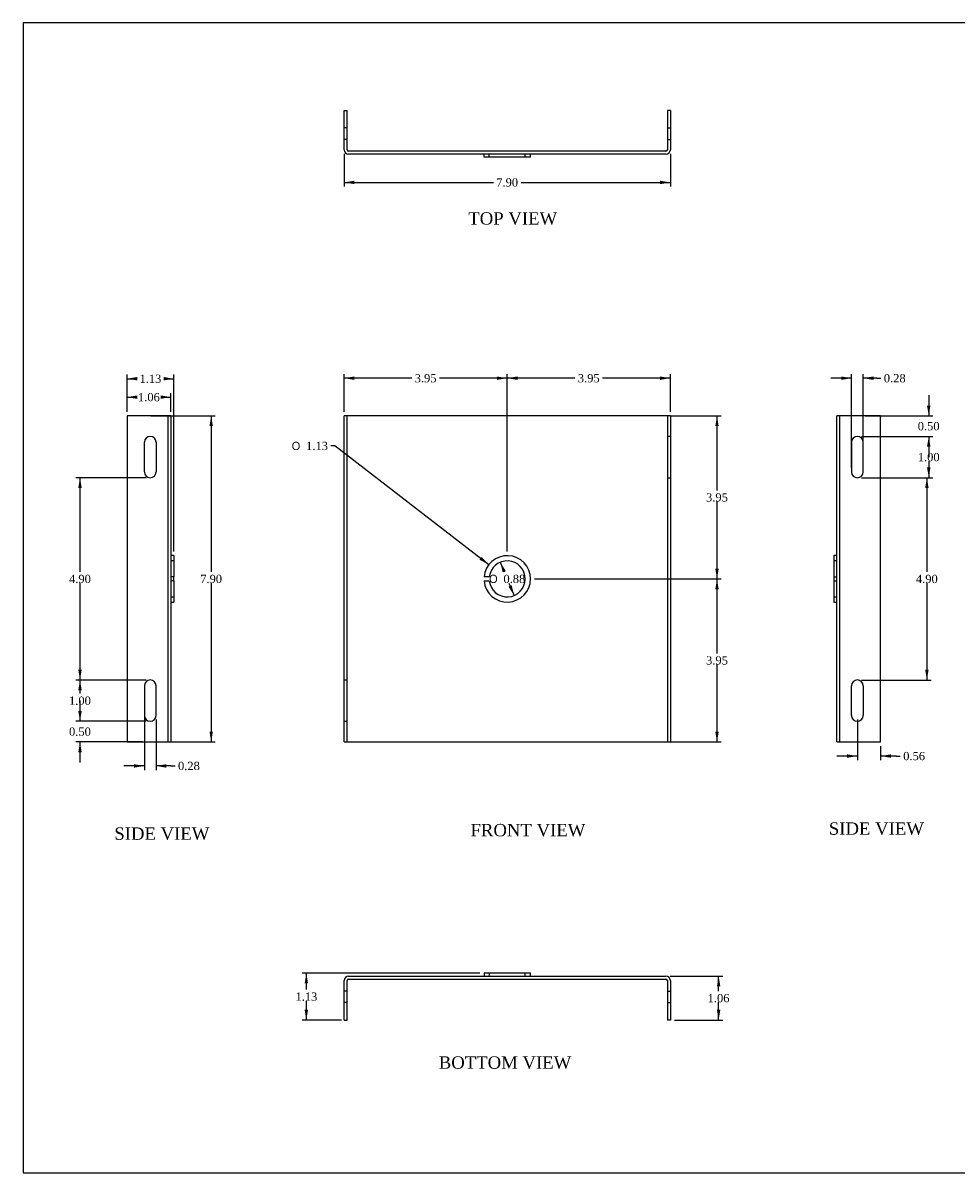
# Model space of a CAD drawing. Header units: inches. Extents: x 0.1 to 41.9, y -0.2 to 27.9.
# Tile 1 of 2: x 0.1 to 22.7, y 0.1 to 27.9. Entities that reach past the tile are written whole.
import ezdxf
from ezdxf.enums import TextEntityAlignment as Align
from ezdxf.lldxf.tags import DXFTag

# ---------------------------------------------------------------- set-up
doc = ezdxf.new("R2010")
doc.units = ezdxf.units.IN
doc.header["$MEASUREMENT"] = 0
doc.layers.add('COM55556-4', color=7, linetype='Continuous')
doc.layers.add('Default', color=7, linetype='Continuous')
doc.styles.add('SEACAD_Solid_Edge_ANSI1_Symbols', font='txt')
doc.styles.add('SEACAD_Times_New_Roman', font='times.ttf')
tags = doc.linetypes.add('HIDDEN2', pattern=[0.1875, 0.125, -0.0625]).pattern_tags.tags
tags[6:7] = [DXFTag(74, 4), DXFTag(75, 0), DXFTag(340, '0'), DXFTag(46, 0.0), DXFTag(50, 0.0), DXFTag(44, 0.0), DXFTag(45, 0.0)]
tags[4:5] = [DXFTag(74, 4), DXFTag(75, 0), DXFTag(340, '0'), DXFTag(46, 0.0), DXFTag(50, 0.0), DXFTag(44, 0.0), DXFTag(45, 0.0)]
doc.dimstyles.new('HAMMOND_(STH_-_42x28)', dxfattribs={"dimtxt": 0.2, "dimasz": 0.25, "dimexe": 0.1, "dimexo": 0.1, "dimgap": 0.05, "dimtad": 0, "dimtih": 1, "dimtoh": 1, "dimzin": 0, "dimdsep": 46, "dimtxsty": 'SEACAD_Times_New_Roman', "dimblk1": '_SE_FILLED', "dimblk2": '_SE_FILLED', "dimsah": 1, "dimcen": 0.1, "dimadec": 0, "dimazin": 0, "dimtfac": 0.8, "dimtofl": 0, "dimtmove": 0, "dimatfit": 3, "dimfxl": 1, "dimtolj": 1, "dimtzin": 0, "dimarcsym": 0})

# ---------------------------------------------------------------- blocks, each defined once
blk = doc.blocks.new('SE')
at = {"layer": 'COM55556-4', "color": 7, "linetype": 'Continuous'}
for p, q in [((7.843, 10.513), (7.843, 18.413)), ((7.951, 18.413), (7.843, 18.413)), ((15.635, 18.413), (7.951, 18.413)), ((15.743, 18.413), (15.635, 18.413)), ((15.743, 18.413), (15.743, 10.513)), ((11.359, 14.513), (11.233, 14.513)), ((11.233, 14.413), (11.359, 14.413)), ((7.843, 10.513), (7.951, 10.513)), ((7.951, 10.513), (15.635, 10.513)), ((15.635, 10.513), (15.743, 10.513))]:
    blk.add_line(p, q, dxfattribs=at)
at = {"layer": 'COM55556-4', "color": 7, "linetype": 'HIDDEN2'}
for p, q in [((7.915, 10.513), (7.915, 18.413)), ((15.671, 18.413), (15.671, 10.513)), ((15.743, 17.913), (15.671, 17.913)), ((15.671, 16.913), (15.743, 16.913)), ((7.915, 12.013), (7.843, 12.013)), ((7.843, 11.013), (7.915, 11.013))]:
    blk.add_line(p, q, dxfattribs=at)
at = {"layer": 'COM55556-4', "color": 7, "linetype": 'Continuous'}
for radius, start, end in [(0.563, 185.0997, 174.9003), (0.437, 186.5624, 173.4376)]:
    blk.add_arc((11.793, 14.463), radius, start, end, dxfattribs=at)
blk = doc.blocks.new('SE1')
at = {"layer": 'COM55556-4', "color": 7, "linetype": 'Continuous'}
for p, q in [((7.843, 24.857), (7.843, 25.811)), ((7.843, 25.811), (7.915, 25.811)), ((7.915, 24.857), (7.915, 25.811)), ((15.671, 25.811), (15.671, 24.857)), ((15.743, 25.811), (15.671, 25.811)), ((15.743, 25.811), (15.743, 24.857)), ((15.635, 24.821), (7.951, 24.821)), ((15.635, 24.749), (7.951, 24.749)), ((11.233, 24.677), (11.233, 24.749)), ((12.356, 24.677), (11.233, 24.677)), ((12.356, 24.677), (12.356, 24.749))]:
    blk.add_line(p, q, dxfattribs=at)
at = {"layer": 'COM55556-4', "color": 7, "linetype": 'HIDDEN2'}
for p, q in [((7.915, 25.389), (7.843, 25.389)), ((15.671, 25.389), (15.743, 25.389)), ((7.915, 25.108), (7.843, 25.108)), ((15.671, 25.108), (15.743, 25.108)), ((11.359, 24.677), (11.359, 24.749)), ((12.231, 24.677), (12.231, 24.749))]:
    blk.add_line(p, q, dxfattribs=at)
at = {"layer": 'COM55556-4', "color": 7, "linetype": 'Continuous'}
for centre, radius, start, end in [((7.951, 24.857), 0.108, 180, 270), ((7.951, 24.857), 0.036, 180, 270), ((15.635, 24.857), 0.036, 270, 0), ((15.635, 24.857), 0.108, 270, 0)]:
    blk.add_arc(centre, radius, start, end, dxfattribs=at)
blk = doc.blocks.new('SE2')
at = {"layer": 'COM55556-4', "color": 7, "linetype": 'Continuous'}
for p, q in [((7.951, 4.839), (15.635, 4.839)), ((7.951, 4.767), (15.635, 4.767)), ((12.356, 4.911), (11.233, 4.911)), ((11.233, 4.911), (11.233, 4.839)), ((12.356, 4.839), (12.356, 4.911)), ((7.843, 3.776), (7.843, 4.731)), ((7.915, 3.776), (7.915, 4.731)), ((15.671, 4.731), (15.671, 3.776)), ((15.743, 4.731), (15.743, 3.776)), ((7.843, 3.776), (7.915, 3.776)), ((15.743, 3.776), (15.671, 3.776))]:
    blk.add_line(p, q, dxfattribs=at)
at = {"layer": 'COM55556-4', "color": 7, "linetype": 'HIDDEN2'}
for p, q in [((11.359, 4.911), (11.359, 4.839)), ((12.231, 4.839), (12.231, 4.911)), ((7.915, 4.479), (7.843, 4.479)), ((15.671, 4.479), (15.743, 4.479)), ((7.915, 4.198), (7.843, 4.198)), ((15.671, 4.198), (15.743, 4.198))]:
    blk.add_line(p, q, dxfattribs=at)
at = {"layer": 'COM55556-4', "color": 7, "linetype": 'Continuous'}
for centre, radius, start, end in [((7.951, 4.731), 0.108, 90, 180), ((7.951, 4.731), 0.036, 90, 180), ((15.635, 4.731), 0.108, 0, 90), ((15.635, 4.731), 0.036, 0, 90)]:
    blk.add_arc(centre, radius, start, end, dxfattribs=at)
blk = doc.blocks.new('SE3')
at = {"layer": 'COM55556-4', "color": 7, "linetype": 'Continuous'}
for p, q in [((3.542, 18.413), (2.588, 18.413)), ((2.588, 18.413), (2.588, 10.513)), ((3.65, 18.413), (3.542, 18.413)), ((3.65, 18.413), (3.65, 10.513)), ((3.722, 15.026), (3.65, 15.026)), ((3.722, 15.026), (3.722, 14.513)), ((3.722, 14.513), (3.65, 14.513)), ((3.722, 14.413), (3.722, 14.513)), ((3.722, 14.413), (3.65, 14.413)), ((3.722, 14.413), (3.722, 13.901)), ((3.65, 13.901), (3.722, 13.901)), ((3.01, 11.873), (3.01, 11.154)), ((3.291, 11.154), (3.291, 11.873)), ((2.588, 10.513), (3.542, 10.513)), ((3.542, 10.513), (3.65, 10.513))]:
    blk.add_line(p, q, dxfattribs=at)
at = {"layer": 'COM55556-4', "color": 7, "linetype": 'HIDDEN2'}
for p, q in [((3.578, 18.413), (3.578, 10.513)), ((3.01, 17.054), (3.01, 17.773)), ((3.291, 17.773), (3.291, 17.054)), ((3.722, 14.901), (3.65, 14.901)), ((3.65, 14.026), (3.722, 14.026))]:
    blk.add_line(p, q, dxfattribs=at)
for centre, start, end in [((3.15, 17.773), 0, 180), ((3.15, 17.054), 180, 0)]:
    blk.add_arc(centre, 0.141, start, end, dxfattribs=at)
at = {"layer": 'COM55556-4', "color": 7, "linetype": 'Continuous'}
for centre, start, end in [((3.15, 11.873), 0, 180), ((3.15, 11.154), 180, 0)]:
    blk.add_arc(centre, 0.141, start, end, dxfattribs=at)
blk = doc.blocks.new('SE4')
at = {"layer": 'COM55556-4', "color": 7, "linetype": 'Continuous'}
for p, q in [((19.771, 10.513), (19.771, 18.413)), ((19.879, 18.413), (19.771, 18.413)), ((20.834, 18.413), (19.879, 18.413)), ((20.834, 10.513), (20.834, 18.413)), ((20.131, 17.773), (20.131, 17.054)), ((20.412, 17.054), (20.412, 17.773)), ((19.699, 15.026), (19.699, 13.901)), ((19.771, 15.026), (19.699, 15.026)), ((19.699, 13.901), (19.771, 13.901)), ((19.771, 10.513), (19.879, 10.513)), ((19.879, 10.513), (20.834, 10.513))]:
    blk.add_line(p, q, dxfattribs=at)
at = {"layer": 'COM55556-4', "color": 7, "linetype": 'HIDDEN2'}
for p, q in [((19.843, 10.513), (19.843, 18.413)), ((19.771, 14.901), (19.699, 14.901)), ((19.699, 14.513), (19.771, 14.513)), ((19.699, 14.413), (19.771, 14.413)), ((19.699, 14.026), (19.771, 14.026)), ((20.131, 11.154), (20.131, 11.873)), ((20.412, 11.873), (20.412, 11.154))]:
    blk.add_line(p, q, dxfattribs=at)
at = {"layer": 'COM55556-4', "color": 7, "linetype": 'Continuous'}
for centre, start, end in [((20.271, 17.773), 0, 180), ((20.271, 17.054), 180, 0)]:
    blk.add_arc(centre, 0.141, start, end, dxfattribs=at)
at = {"layer": 'COM55556-4', "color": 7, "linetype": 'HIDDEN2'}
for centre, start, end in [((20.271, 11.873), 0, 180), ((20.271, 11.154), 180, 0)]:
    blk.add_arc(centre, 0.141, start, end, dxfattribs=at)
blk = doc.blocks.new('DMBLK7666')
at = {"layer": 'Default', "linetype": 'Continuous', "transparency": 16777216}
for points in [[(16.914, 14.213), (16.873, 14.463), (16.831, 14.213)], [(16.914, 10.763), (16.831, 10.763), (16.873, 10.513)]]:
    blk.add_hatch(color=7, dxfattribs=at).paths.add_polyline_path(points)
at = {"layer": 'Default', "color": 7, "linetype": 'Continuous', "transparency": 16777216}
for p, q in [((12.456, 14.463), (16.973, 14.463)), ((16.873, 12.658), (16.873, 14.463)), ((16.873, 10.513), (16.873, 12.388)), ((15.735, 10.513), (16.973, 10.513))]:
    blk.add_line(p, q, dxfattribs=at)
at = {"layer": 'Default', "color": 7, "linetype": 'Continuous', "transparency": 16777216, "style": 'SEACAD_Times_New_Roman'}
blk.add_text('3.95', height=0.2, dxfattribs=at).set_placement((16.607, 12.588), align=Align.TOP_LEFT)
blk = doc.blocks.new('_SE_FILLED')
at = {"color": 0}
blk.add_line((0, 0), (-1, 0), dxfattribs=at)
blk.add_solid([(0, 0), (-1, -0.1665), (-1, 0.1665), (0, 0)], dxfattribs=at)
blk = doc.blocks.new('DMBLK7667')
at = {"layer": 'Default', "linetype": 'Continuous', "transparency": 16777216}
for points in [[(16.914, 18.163), (16.873, 18.413), (16.831, 18.163)], [(16.914, 14.713), (16.831, 14.713), (16.873, 14.463)]]:
    blk.add_hatch(color=7, dxfattribs=at).paths.add_polyline_path(points)
at = {"layer": 'Default', "color": 7, "linetype": 'Continuous', "transparency": 16777216}
for p, q in [((15.735, 18.413), (16.973, 18.413)), ((16.873, 16.608), (16.873, 18.413)), ((16.873, 14.463), (16.873, 16.338)), ((12.456, 14.463), (16.973, 14.463))]:
    blk.add_line(p, q, dxfattribs=at)
at = {"layer": 'Default', "color": 7, "linetype": 'Continuous', "transparency": 16777216, "style": 'SEACAD_Times_New_Roman'}
blk.add_text('3.95', height=0.2, dxfattribs=at).set_placement((16.607, 16.538), align=Align.TOP_LEFT)
blk = doc.blocks.new('DMBLK7668')
at = {"layer": 'Default', "linetype": 'Continuous', "transparency": 16777216}
for points in [[(12.043, 19.367), (11.793, 19.325), (12.043, 19.284)], [(15.493, 19.367), (15.493, 19.284), (15.743, 19.325)]]:
    blk.add_hatch(color=7, dxfattribs=at).paths.add_polyline_path(points)
at = {"layer": 'Default', "color": 7, "linetype": 'Continuous', "transparency": 16777216}
for p, q in [((11.793, 15.126), (11.793, 19.425)), ((13.433, 19.325), (11.793, 19.325)), ((15.743, 19.325), (14.104, 19.325)), ((15.743, 18.513), (15.743, 19.425))]:
    blk.add_line(p, q, dxfattribs=at)
at = {"layer": 'Default', "color": 7, "linetype": 'Continuous', "transparency": 16777216, "style": 'SEACAD_Times_New_Roman'}
blk.add_text('3.95', height=0.2, dxfattribs=at).set_placement((13.503, 19.425), align=Align.TOP_LEFT)
blk = doc.blocks.new('DMBLK7669')
at = {"layer": 'Default', "linetype": 'Continuous', "transparency": 16777216}
for points in [[(8.093, 19.367), (7.843, 19.325), (8.093, 19.284)], [(11.543, 19.367), (11.543, 19.284), (11.793, 19.325)]]:
    blk.add_hatch(color=7, dxfattribs=at).paths.add_polyline_path(points)
at = {"layer": 'Default', "color": 7, "linetype": 'Continuous', "transparency": 16777216}
for p, q in [((7.843, 18.513), (7.843, 19.425)), ((9.483, 19.325), (7.843, 19.325)), ((11.793, 19.325), (10.154, 19.325)), ((11.793, 15.126), (11.793, 19.425))]:
    blk.add_line(p, q, dxfattribs=at)
at = {"layer": 'Default', "color": 7, "linetype": 'Continuous', "transparency": 16777216, "style": 'SEACAD_Times_New_Roman'}
blk.add_text('3.95', height=0.2, dxfattribs=at).set_placement((9.553, 19.425), align=Align.TOP_LEFT)
blk = doc.blocks.new('DMBLK7670')
at = {"layer": 'Default', "linetype": 'Continuous', "transparency": 16777216}
for points in [[(4.668, 18.163), (4.626, 18.413), (4.585, 18.163)], [(4.668, 10.763), (4.585, 10.763), (4.626, 10.513)]]:
    blk.add_hatch(color=7, dxfattribs=at).paths.add_polyline_path(points)
at = {"layer": 'Default', "color": 7, "linetype": 'Continuous', "transparency": 16777216}
for p, q in [((3.165, 18.413), (4.726, 18.413)), ((4.626, 18.413), (4.626, 14.633)), ((4.626, 14.363), (4.626, 10.513)), ((3.165, 10.513), (4.726, 10.513))]:
    blk.add_line(p, q, dxfattribs=at)
at = {"layer": 'Default', "color": 7, "linetype": 'Continuous', "transparency": 16777216, "style": 'SEACAD_Times_New_Roman'}
blk.add_text('7.90', height=0.2, dxfattribs=at).set_placement((4.361, 14.563), align=Align.TOP_LEFT)
blk = doc.blocks.new('DMBLK7671')
at = {"layer": 'Default', "linetype": 'Continuous', "transparency": 16777216}
for points in [[(8.093, 24.026), (8.093, 24.109), (7.843, 24.068)], [(15.493, 24.026), (15.743, 24.068), (15.493, 24.109)]]:
    blk.add_hatch(color=7, dxfattribs=at).paths.add_polyline_path(points)
at = {"layer": 'Default', "color": 7, "linetype": 'Continuous', "transparency": 16777216}
for p, q in [((7.843, 24.757), (7.843, 23.968)), ((15.743, 24.757), (15.743, 23.968)), ((7.843, 24.068), (11.458, 24.068)), ((12.129, 24.068), (15.743, 24.068))]:
    blk.add_line(p, q, dxfattribs=at)
at = {"layer": 'Default', "color": 7, "linetype": 'Continuous', "transparency": 16777216, "style": 'SEACAD_Times_New_Roman'}
blk.add_text('7.90', height=0.2, dxfattribs=at).set_placement((11.528, 24.168), align=Align.TOP_LEFT)
blk = doc.blocks.new('DMBLK7672')
at = {"layer": 'Default', "linetype": 'Continuous', "transparency": 16777216}
for points in [[(16.954, 4.589), (16.912, 4.839), (16.87, 4.589)], [(16.954, 4.026), (16.87, 4.026), (16.912, 3.776)]]:
    blk.add_hatch(color=7, dxfattribs=at).paths.add_polyline_path(points)
at = {"layer": 'Default', "color": 7, "linetype": 'Continuous', "transparency": 16777216}
for p, q in [((15.735, 4.839), (17.012, 4.839)), ((16.912, 4.477), (16.912, 4.839)), ((16.912, 3.776), (16.912, 4.207)), ((15.843, 3.776), (17.012, 3.776))]:
    blk.add_line(p, q, dxfattribs=at)
at = {"layer": 'Default', "color": 7, "linetype": 'Continuous', "transparency": 16777216, "style": 'SEACAD_Times_New_Roman'}
blk.add_text('1.06', height=0.2, dxfattribs=at).set_placement((16.646, 4.407), align=Align.TOP_LEFT)
blk = doc.blocks.new('DMBLK7673')
at = {"layer": 'Default', "linetype": 'Continuous', "transparency": 16777216}
for points in [[(6.888, 4.661), (6.972, 4.661), (6.93, 4.911)], [(6.888, 4.026), (6.93, 3.776), (6.972, 4.026)]]:
    blk.add_hatch(color=7, dxfattribs=at).paths.add_polyline_path(points)
at = {"layer": 'Default', "color": 7, "linetype": 'Continuous', "transparency": 16777216}
for p, q in [((11.133, 4.911), (6.83, 4.911)), ((6.93, 4.513), (6.93, 4.911)), ((6.93, 3.776), (6.93, 4.243)), ((7.779, 3.776), (6.83, 3.776))]:
    blk.add_line(p, q, dxfattribs=at)
at = {"layer": 'Default', "color": 7, "linetype": 'Continuous', "transparency": 16777216, "style": 'SEACAD_Times_New_Roman'}
blk.add_text('1.13', height=0.2, dxfattribs=at).set_placement((6.665, 4.443), align=Align.TOP_LEFT)
blk = doc.blocks.new('DMBLK7674')
at = {"layer": 'Default', "linetype": 'Continuous', "transparency": 16777216}
for points in [[(2.838, 18.907), (2.588, 18.866), (2.838, 18.824)], [(3.4, 18.907), (3.4, 18.824), (3.65, 18.866)]]:
    blk.add_hatch(color=7, dxfattribs=at).paths.add_polyline_path(points)
at = {"layer": 'Default', "color": 7, "linetype": 'Continuous', "transparency": 16777216}
for p, q in [((2.588, 18.513), (2.588, 18.966)), ((3.65, 18.513), (3.65, 18.966)), ((2.588, 18.866), (2.784, 18.866)), ((3.455, 18.866), (3.65, 18.866))]:
    blk.add_line(p, q, dxfattribs=at)
at = {"layer": 'Default', "color": 7, "linetype": 'Continuous', "transparency": 16777216, "style": 'SEACAD_Times_New_Roman'}
blk.add_text('1.06', height=0.2, dxfattribs=at).set_placement((2.854, 18.966), align=Align.TOP_LEFT)
blk = doc.blocks.new('DMBLK7675')
at = {"layer": 'Default', "linetype": 'Continuous', "transparency": 16777216}
for points in [[(2.838, 19.354), (2.588, 19.312), (2.838, 19.27)], [(3.472, 19.354), (3.472, 19.27), (3.722, 19.312)]]:
    blk.add_hatch(color=7, dxfattribs=at).paths.add_polyline_path(points)
at = {"layer": 'Default', "color": 7, "linetype": 'Continuous', "transparency": 16777216}
for p, q in [((2.588, 18.513), (2.588, 19.412)), ((2.588, 19.312), (2.82, 19.312)), ((3.491, 19.312), (3.722, 19.312)), ((3.722, 15.126), (3.722, 19.412))]:
    blk.add_line(p, q, dxfattribs=at)
at = {"layer": 'Default', "color": 7, "linetype": 'Continuous', "transparency": 16777216, "style": 'SEACAD_Times_New_Roman'}
blk.add_text('1.13', height=0.2, dxfattribs=at).set_placement((2.89, 19.412), align=Align.TOP_LEFT)
blk = doc.blocks.new('DMBLK7676')
at = {"layer": 'Default', "linetype": 'Continuous', "transparency": 16777216}
for points in [[(19.881, 19.367), (19.881, 19.284), (20.131, 19.325)], [(20.662, 19.367), (20.412, 19.325), (20.662, 19.284)]]:
    blk.add_hatch(color=7, dxfattribs=at).paths.add_polyline_path(points)
at = {"layer": 'Default', "color": 7, "linetype": 'Continuous', "transparency": 16777216}
for p, q in [((20.131, 19.325), (19.631, 19.325)), ((20.131, 17.154), (20.131, 19.425)), ((20.412, 17.154), (20.412, 19.425)), ((20.742, 19.325), (20.412, 19.325)), ((20.742, 19.325), (20.842, 19.325))]:
    blk.add_line(p, q, dxfattribs=at)
at = {"layer": 'Default', "color": 7, "linetype": 'Continuous', "transparency": 16777216, "style": 'SEACAD_Times_New_Roman'}
blk.add_text('0.28', height=0.2, dxfattribs=at).set_placement((20.912, 19.425), align=Align.TOP_LEFT)
blk = doc.blocks.new('DMBLK7677')
at = {"layer": 'Default', "linetype": 'Continuous', "transparency": 16777216}
for points in [[(20.021, 10.129), (20.271, 10.171), (20.021, 10.213)], [(21.084, 10.129), (21.084, 10.213), (20.834, 10.171)]]:
    blk.add_hatch(color=7, dxfattribs=at).paths.add_polyline_path(points)
at = {"layer": 'Default', "color": 7, "linetype": 'Continuous', "transparency": 16777216}
for p, q in [((20.271, 11.054), (20.271, 10.071)), ((20.834, 10.413), (20.834, 10.071)), ((20.271, 10.171), (19.771, 10.171)), ((21.211, 10.171), (20.834, 10.171)), ((21.211, 10.171), (21.311, 10.171))]:
    blk.add_line(p, q, dxfattribs=at)
at = {"layer": 'Default', "color": 7, "linetype": 'Continuous', "transparency": 16777216, "style": 'SEACAD_Times_New_Roman'}
blk.add_text('0.56', height=0.2, dxfattribs=at).set_placement((21.381, 10.271), align=Align.TOP_LEFT)
blk = doc.blocks.new('DMBLK7678')
at = {"layer": 'Default', "linetype": 'Continuous', "transparency": 16777216}
blk.add_hatch(color=7, dxfattribs=at).paths.add_polyline_path([(11.125, 14.927), (11.348, 14.807), (11.176, 14.993)])
at = {"layer": 'Default', "color": 7, "linetype": 'Continuous', "transparency": 16777216}
for p, q in [((7.623, 17.684), (7.523, 17.684)), ((11.348, 14.807), (7.623, 17.684))]:
    blk.add_line(p, q, dxfattribs=at)
for s, style, p in [('O', 'SEACAD_Solid_Edge_ANSI1_Symbols', (6.575, 17.784)), ('1.13', 'SEACAD_Times_New_Roman', (6.923, 17.784))]:
    blk.add_text(s, height=0.2, dxfattribs=dict(at, style=style)).set_placement(p, align=Align.TOP_LEFT)
blk = doc.blocks.new('DMBLK7679')
at = {"layer": 'Default', "linetype": 'Continuous', "transparency": 16777216}
for points in [[(11.76, 14.652), (11.626, 14.868), (11.683, 14.621)], [(11.903, 14.306), (11.826, 14.274), (11.96, 14.059)]]:
    blk.add_hatch(color=7, dxfattribs=at).paths.add_polyline_path(points)
at = {"layer": 'Default', "color": 7, "linetype": 'Continuous', "transparency": 16777216}
for p, q in [((11.626, 14.868), (11.723, 14.633)), ((11.834, 14.363), (11.96, 14.059))]:
    blk.add_line(p, q, dxfattribs=at)
for s, style, p in [('O', 'SEACAD_Solid_Edge_ANSI1_Symbols', (11.354, 14.563)), ('0.88', 'SEACAD_Times_New_Roman', (11.702, 14.563))]:
    blk.add_text(s, height=0.2, dxfattribs=dict(at, style=style)).set_placement(p, align=Align.TOP_LEFT)
blk = doc.blocks.new('DMBLK7682')
at = {"layer": 'Default', "linetype": 'Continuous', "transparency": 16777216}
for points in [[(22.04, 18.663), (21.957, 18.663), (21.999, 18.413)], [(22.04, 17.663), (21.999, 17.913), (21.957, 17.663)]]:
    blk.add_hatch(color=7, dxfattribs=at).paths.add_polyline_path(points)
at = {"layer": 'Default', "color": 7, "linetype": 'Continuous', "transparency": 16777216}
for p, q in [((21.999, 18.913), (21.999, 18.413)), ((20.456, 18.413), (22.099, 18.413)), ((20.371, 17.913), (22.099, 17.913)), ((21.999, 17.913), (21.999, 17.413))]:
    blk.add_line(p, q, dxfattribs=at)
at = {"layer": 'Default', "color": 7, "linetype": 'Continuous', "transparency": 16777216, "style": 'SEACAD_Times_New_Roman'}
blk.add_text('0.50', height=0.2, dxfattribs=at).set_placement((21.733, 18.263), align=Align.TOP_LEFT)
blk = doc.blocks.new('DMBLK7683')
at = {"layer": 'Default', "linetype": 'Continuous', "transparency": 16777216}
for points in [[(22.041, 17.663), (22, 17.913), (21.958, 17.663)], [(22.041, 17.163), (21.958, 17.163), (22, 16.913)]]:
    blk.add_hatch(color=7, dxfattribs=at).paths.add_polyline_path(points)
at = {"layer": 'Default', "color": 7, "linetype": 'Continuous', "transparency": 16777216}
for p, q in [((20.371, 17.913), (22.1, 17.913)), ((22, 17.913), (22, 17.583)), ((22, 17.313), (22, 16.913)), ((20.371, 16.913), (22.1, 16.913))]:
    blk.add_line(p, q, dxfattribs=at)
at = {"layer": 'Default', "color": 7, "linetype": 'Continuous', "transparency": 16777216, "style": 'SEACAD_Times_New_Roman'}
blk.add_text('1.00', height=0.2, dxfattribs=at).set_placement((21.734, 17.513), align=Align.TOP_LEFT)
blk = doc.blocks.new('DMBLK7684')
at = {"layer": 'Default', "linetype": 'Continuous', "transparency": 16777216}
for points in [[(21.996, 16.663), (21.954, 16.913), (21.913, 16.663)], [(21.996, 12.263), (21.913, 12.263), (21.954, 12.013)]]:
    blk.add_hatch(color=7, dxfattribs=at).paths.add_polyline_path(points)
at = {"layer": 'Default', "color": 7, "linetype": 'Continuous', "transparency": 16777216}
for p, q in [((20.371, 16.913), (22.054, 16.913)), ((21.954, 16.913), (21.954, 14.633)), ((21.954, 14.363), (21.954, 12.013)), ((20.371, 12.013), (22.054, 12.013))]:
    blk.add_line(p, q, dxfattribs=at)
at = {"layer": 'Default', "color": 7, "linetype": 'Continuous', "transparency": 16777216, "style": 'SEACAD_Times_New_Roman'}
blk.add_text('4.90', height=0.2, dxfattribs=at).set_placement((21.689, 14.563), align=Align.TOP_LEFT)
blk = doc.blocks.new('DMBLK7685')
at = {"layer": 'Default', "linetype": 'Continuous', "transparency": 16777216}
for points in [[(1.408, 11.263), (1.45, 11.013), (1.491, 11.263)], [(1.408, 10.263), (1.491, 10.263), (1.45, 10.513)]]:
    blk.add_hatch(color=7, dxfattribs=at).paths.add_polyline_path(points)
at = {"layer": 'Default', "color": 7, "linetype": 'Continuous', "transparency": 16777216}
for p, q in [((1.45, 11.013), (1.45, 11.513)), ((3.05, 11.013), (1.35, 11.013)), ((2.965, 10.513), (1.35, 10.513)), ((1.45, 10.013), (1.45, 10.513))]:
    blk.add_line(p, q, dxfattribs=at)
at = {"layer": 'Default', "color": 7, "linetype": 'Continuous', "transparency": 16777216, "style": 'SEACAD_Times_New_Roman'}
blk.add_text('0.50', height=0.2, dxfattribs=at).set_placement((1.184, 10.863), align=Align.TOP_LEFT)
blk = doc.blocks.new('DMBLK7686')
at = {"layer": 'Default', "linetype": 'Continuous', "transparency": 16777216}
for points in [[(2.76, 9.89), (3.01, 9.932), (2.76, 9.973)], [(3.541, 9.89), (3.541, 9.973), (3.291, 9.932)]]:
    blk.add_hatch(color=7, dxfattribs=at).paths.add_polyline_path(points)
at = {"layer": 'Default', "color": 7, "linetype": 'Continuous', "transparency": 16777216}
for p, q in [((3.01, 11.773), (3.01, 9.832)), ((3.291, 11.054), (3.291, 9.832)), ((3.01, 9.932), (2.51, 9.932)), ((3.652, 9.932), (3.291, 9.932)), ((3.652, 9.932), (3.752, 9.932))]:
    blk.add_line(p, q, dxfattribs=at)
at = {"layer": 'Default', "color": 7, "linetype": 'Continuous', "transparency": 16777216, "style": 'SEACAD_Times_New_Roman'}
blk.add_text('0.28', height=0.2, dxfattribs=at).set_placement((3.822, 10.032), align=Align.TOP_LEFT)
blk = doc.blocks.new('DMBLK7687')
at = {"layer": 'Default', "linetype": 'Continuous', "transparency": 16777216}
for points in [[(1.408, 16.663), (1.491, 16.663), (1.45, 16.913)], [(1.408, 12.263), (1.45, 12.013), (1.491, 12.263)]]:
    blk.add_hatch(color=7, dxfattribs=at).paths.add_polyline_path(points)
at = {"layer": 'Default', "color": 7, "linetype": 'Continuous', "transparency": 16777216}
for p, q in [((3.05, 16.913), (1.35, 16.913)), ((1.45, 14.633), (1.45, 16.913)), ((1.45, 12.013), (1.45, 14.363)), ((3.05, 12.013), (1.35, 12.013))]:
    blk.add_line(p, q, dxfattribs=at)
at = {"layer": 'Default', "color": 7, "linetype": 'Continuous', "transparency": 16777216, "style": 'SEACAD_Times_New_Roman'}
blk.add_text('4.90', height=0.2, dxfattribs=at).set_placement((1.184, 14.563), align=Align.TOP_LEFT)
blk = doc.blocks.new('DMBLK7688')
at = {"layer": 'Default', "linetype": 'Continuous', "transparency": 16777216}
for points in [[(1.408, 11.763), (1.491, 11.763), (1.45, 12.013)], [(1.408, 11.263), (1.45, 11.013), (1.491, 11.263)]]:
    blk.add_hatch(color=7, dxfattribs=at).paths.add_polyline_path(points)
at = {"layer": 'Default', "color": 7, "linetype": 'Continuous', "transparency": 16777216}
for p, q in [((3.05, 12.013), (1.35, 12.013)), ((1.45, 11.683), (1.45, 12.013)), ((1.45, 11.013), (1.45, 11.413)), ((3.05, 11.013), (1.35, 11.013))]:
    blk.add_line(p, q, dxfattribs=at)
at = {"layer": 'Default', "color": 7, "linetype": 'Continuous', "transparency": 16777216, "style": 'SEACAD_Times_New_Roman'}
blk.add_text('1.00', height=0.2, dxfattribs=at).set_placement((1.184, 11.613), align=Align.TOP_LEFT)
blk = doc.blocks.new('BORDER')
at = {"layer": 'Default', "color": 7, "linetype": 'Continuous'}
for p, q in [((0, 27.86), (-41.86, 27.86)), ((-41.86, 27.86), (-41.86, 0)), ((-41.86, 0), (0, 0))]:
    blk.add_line(p, q, dxfattribs=at)

msp = doc.modelspace()

# ---------------------------------------------------------------- block references
at = {"layer": 'Default', "color": 7}
msp.add_blockref('BORDER', (41.93, 0.07), dxfattribs=at)
at = {"layer": 'Default'}
for name in ['SE1', 'SE3', 'SE', 'SE4', 'SE2']:
    msp.add_blockref(name, (0, 0), dxfattribs=at)

# ---------------------------------------------------------------- texts
at = {"layer": 'Default', "color": 7, "linetype": 'Continuous', "style": 'SEACAD_Times_New_Roman'}
for s, p in [('TOP VIEW', (10.851, 23.345)), ('SIDE VIEW', (2.281, 8.442)), ('FRONT VIEW', (10.905, 8.527)), ('SIDE VIEW', (19.58, 8.565)), ('BOTTOM VIEW', (10.136, 2.896))]:
    msp.add_text(s, height=0.3, dxfattribs=at).set_placement(p, align=Align.TOP_LEFT)

# ---------------------------------------------------------------- dimensions: what is measured, and where the dimension line sits
at = {"layer": 'Default', "color": 7, "linetype": 'Continuous'}
for base, p1, p2, angle, picture, middle, dimtype in [((7.843, 24.068), (7.843, 24.857), (15.743, 24.857), 0, 'DMBLK7671', (11.793, 24.068), 161), ((2.588, 18.866), (2.588, 18.413), (3.65, 18.413), 0, 'DMBLK7674', (3.119, 18.866), 161), ((21.999, 17.913), (20.356, 18.413), (20.271, 17.913), 90, 'DMBLK7682', (21.999, 18.163), 160), ((4.626, 18.413), (3.065, 18.413), (3.065, 10.513), 270, 'DMBLK7670', (4.626, 14.463), 161), ((16.873, 18.413), (12.356, 14.463), (15.635, 18.413), 90, 'DMBLK7667', (16.873, 16.438), 160), ((22, 17.913), (20.271, 17.913), (20.271, 16.913), 270, 'DMBLK7683', (22, 17.413), 161), ((1.45, 12.013), (3.15, 12.013), (3.15, 16.913), 90, 'DMBLK7687', (1.45, 14.463), 161), ((21.954, 16.913), (20.271, 16.913), (20.271, 12.013), 270, 'DMBLK7684', (21.954, 14.463), 161), ((16.873, 14.463), (7.951, 10.513), (12.356, 14.463), 90, 'DMBLK7666', (16.873, 12.488), 160), ((1.45, 11.013), (3.15, 11.013), (3.15, 12.013), 90, 'DMBLK7688', (1.45, 11.513), 161), ((1.45, 11.013), (3.065, 10.513), (3.15, 11.013), 90, 'DMBLK7685', (1.45, 10.763), 160), ((6.9299, 4.9107), (7.8791, 3.7762), (11.2329, 4.9107), 90, 'DMBLK7673', (6.9299, 4.3434), 160), ((16.912, 4.839), (15.743, 3.776), (15.635, 4.839), 90, 'DMBLK7672', (16.912, 4.307), 160)]:
    dim = msp.add_linear_dim(base=base, p1=p1, p2=p2, angle=angle, text='\\A1;<>', dimstyle='HAMMOND_(STH_-_42x28)', dxfattribs=at)
    dim.commit()
    dim.dimension.update_dxf_attribs({"geometry": picture, "text_midpoint": middle, "dimtype": dimtype})
for base, p1, p2, picture, middle in [((3.722, 19.312), (2.588, 18.413), (3.722, 15.026), 'DMBLK7675', (3.155, 19.312)), ((7.843, 19.325), (11.793, 15.026), (7.843, 18.413), 'DMBLK7669', (9.818, 19.325)), ((11.793, 19.325), (15.743, 18.413), (11.793, 15.026), 'DMBLK7668', (13.768, 19.325))]:
    dim = msp.add_linear_dim(base=base, p1=p1, p2=p2, text='\\A1;<>', dimstyle='HAMMOND_(STH_-_42x28)', dxfattribs=at)
    dim.commit()
    dim.dimension.update_dxf_attribs({"geometry": picture, "text_midpoint": middle, "dimtype": 160})
for base, p1, p2, picture, middle in [((20.131, 19.325), (20.412, 17.054), (20.131, 17.054), 'DMBLK7676', (20.842, 19.325)), ((3.01, 9.932), (3.291, 11.873), (3.01, 11.873), 'DMBLK7686', (3.752, 9.932)), ((20.271, 10.171), (20.834, 10.513), (20.271, 11.154), 'DMBLK7677', (21.311, 10.171))]:
    dim = msp.add_linear_dim(base=base, p1=p1, p2=p2, text='\\A1;<>', dimstyle='HAMMOND_(STH_-_42x28)', override={"dimtmove": 1}, dxfattribs=at)
    dim.commit()
    dim.dimension.update_dxf_attribs({"geometry": picture, "text_midpoint": middle, "dimtype": 160})
dim = msp.add_diameter_dim_2p(p1=(12.23834, 14.11941), p2=(11.34796, 14.80705), text='\\A1;<>', dimstyle='HAMMOND_(STH_-_42x28)', dxfattribs=at)
dim.commit()
dim.dimension.update_dxf_attribs({"geometry": 'DMBLK7678', "text_midpoint": (7.52338, 17.68355), "dimtype": 163})
dim = msp.add_diameter_dim_2p(p1=(11.626, 14.8675), p2=(11.9603, 14.0589), text='\\A1;<>', dimstyle='HAMMOND_(STH_-_42x28)', override={"dimtofl": 1, "dimtmove": 1}, dxfattribs=at)
dim.commit()
dim.dimension.update_dxf_attribs({"geometry": 'DMBLK7679', "text_midpoint": (11.7931, 14.4632), "dimtype": 163})

doc.saveas('drawing.dxf')
